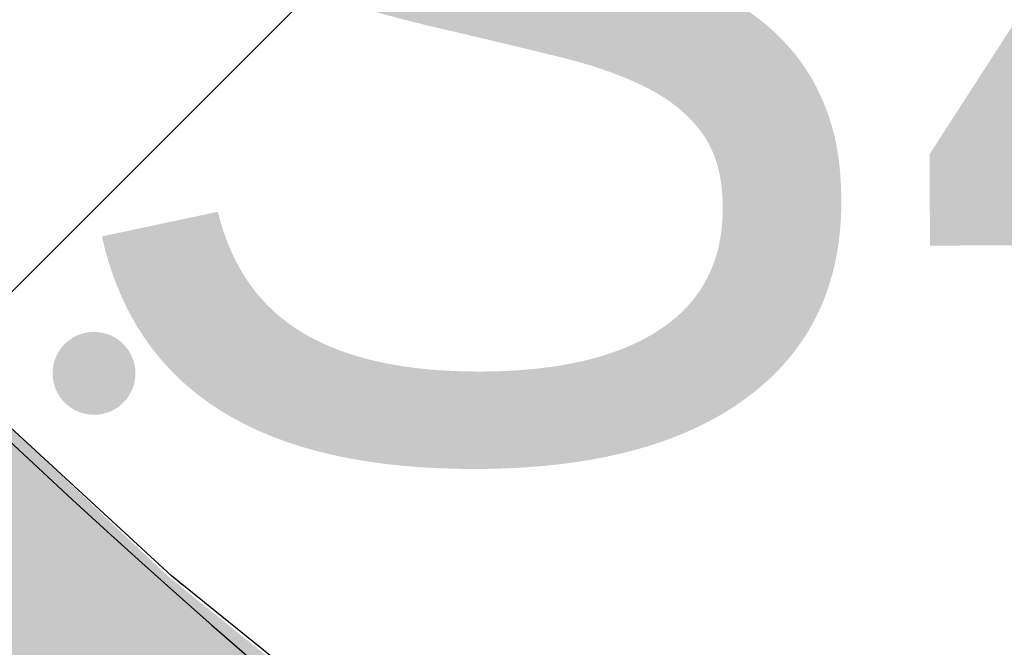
# Model space of a CAD drawing. Extents: x 7489187 to 7491099, y 5781939 to 5785132.
# Tile 25 of 217: x 7490381.229 to 7490382.299, y 5784334.023 to 5784334.704. Entities that reach past the tile are written whole.
import ezdxf

# ---------------------------------------------------------------- set-up
doc = ezdxf.new("R2010")
doc.units = 0
doc.header["$MEASUREMENT"] = 0
doc.linetypes.add('1.5_0.5', pattern=[2, 1.5, -0.5])
doc.linetypes.add('DYN_DIM', pattern=[1.0221568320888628, 0.2920448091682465, -0.7301120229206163])
doc.layers.get('0').update_dxf_attribs({"linetype": 'CONTINUOUS', "lineweight": 5})
doc.layers.get('Defpoints').update_dxf_attribs({"linetype": 'CONTINUOUS'})
doc.layers.get('Defpoints').transparency = 0.8
for name, color, linetype, lineweight in [('___wymiary', 1, 'CONTINUOUS', 20), ('__PROJ_DR_krawężnik', 7, 'CONTINUOUS', 30), ('__PROJ_DR_szraf utwardzenia', 141, 'CONTINUOUS', 9), ('__PROJ_IS_sanitarka instalacja (myjnia)', 32, 'CONTINUOUS', 20), ('_ISTN__DR_szraf zieleń', 8, 'CONTINUOUS', 30), ('_ISTN_ROZBIÓRKA_DR_szraf zieleń', 40, 'CONTINUOUS', 30), ('_ROZBIÓRKA_DR_krawężnik', 7, 'NIEIST_1', 30), ('_ROZBIÓRKA_DR_szraf utwardzenia', 11, 'CONTINUOUS', 15), ('_ROZBIÓRKA_DR_szraf zieleń', 11, 'CONTINUOUS', 30)]:
    doc.layers.add(name, color=color, linetype=linetype, lineweight=lineweight)
for name, color, linetype, transparency in [('jezdnia (powierzchnia)', 7, 'CONTINUOUS', 0.8), ('krawężnik (linia)', 7, 'CONTINUOUS', 0.8), ('punkt wysokościowy sztuczny', 7, 'CONTINUOUS', 0.8)]:
    doc.layers.add(name, color=color, linetype=linetype, transparency=transparency)
doc.styles.add('Arial', font='arial.ttf')
doc.styles.add('GENERATED_STYLE_1', font='arial.ttf', dxfattribs={"width": 0.999153})
doc.styles.get("Standard").update_dxf_attribs({"font": 'txt', "width": 0.75})
doc.linetypes.add('NIEIST_1', pattern='A,20,-0.01,["X",Standard,S=5,R=0,X=-2.54,Y=-2.54],-0.01', length=20.02)
doc.dimstyles.new('PZT-AS', dxfattribs={"dimtxt": 1, "dimasz": 0.5, "dimexe": 1, "dimexo": 1, "dimgap": 0.1, "dimtad": 0, "dimdec": 1, "dimrnd": 0.0005, "dimzin": 0, "dimdsep": 46, "dimtxsty": 'Arial', "dimblk": 'ARCHTICK', "dimcen": 0.5, "dimclrd": 256, "dimclre": 256, "dimclrt": 256, "dimazin": 0, "dimtfac": 1, "dimtdec": 1, "dimtofl": 0, "dimtmove": 0, "dimatfit": 3, "dimldrblk": 'ARCHTICK', "dimfxl": 0, "dimtolj": 1, "dimtzin": 0, "dimarcsym": 0})
pattern_1 = [(273.8880229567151, (-7489999.249338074, -5784190.541704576), (0.8197702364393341, -0.5070811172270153), [0, -0.76, 0, -0.85, 0, -0.8125]), (243.8880229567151, (-7489999.249338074, -5784190.541704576), (0.6853056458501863, -1.5180614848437), [0, -0.41, 0, -0.685, 0, -0.2625]), (203.8880229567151, (-7489998.908895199, -5784190.029529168), (-0.8595845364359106, -1.298303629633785), [0, -0.25, 0, -0.9, 0, -1.175]), (193.8880229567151, (-7489998.908895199, -5784190.029529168), (-0.466577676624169, -1.494684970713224), [0, -0.125, 0, -0.59, 0, -0.675])]

# ---------------------------------------------------------------- blocks, each defined once
blk = doc.blocks.new('PW02')
at = {"linetype": 'Continuous', "lineweight": 13}
h = blk.add_hatch(color=0, dxfattribs=at)
edge = h.paths.add_edge_path()
edge.add_arc((0, 0), 0.045, 0, 360)
blk = doc.blocks.new('EAWEQWEQE')
at = {"layer": '__PROJ_DR_szraf utwardzenia', "ltscale": 2}
h = blk.add_hatch(dxfattribs=at)
h.set_pattern_fill('AR-HBONE', color=256, scale=0.5, angle=45)
h.set_pattern_definition([(90, (-7489965.006917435, -5784369.251104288), (-2, 2), [6, -2]), (180, (-7489965.006917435, -5784367.251104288), (-2, 2), [6, -2])])
edge = h.paths.add_edge_path()
edge.add_line((86.03000000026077, 0.3200000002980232), (85.95000000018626, 1.150000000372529))
edge.add_line((85.95000000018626, 1.150000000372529), (85.99000000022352, 2.150000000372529))
edge.add_line((85.99000000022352, 2.150000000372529), (86.19000000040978, 3.129999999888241))
edge.add_line((86.19000000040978, 3.129999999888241), (86.54000000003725, 4.060000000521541))
edge.add_line((86.54000000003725, 4.060000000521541), (86.9141155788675, 4.745878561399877))
edge.add_line((86.9141155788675, 4.745878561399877), (83.19093015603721, 11.76064102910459))
edge.add_line((83.19093015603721, 11.76064102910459), (82.66000000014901, 11.41999999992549))
edge.add_line((82.66000000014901, 11.41999999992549), (72.50999999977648, 7.799999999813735))
edge.add_arc((72.24903874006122, 9.042990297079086), 1.270088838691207, 219.2149584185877, 281.85683428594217, ccw=False)
edge.add_line((71.26500000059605, 8.240000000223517), (71.04000000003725, 8.650000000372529))
edge.add_arc((69.92013106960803, 8.368443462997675), 1.154720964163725, 14.1127482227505, 101.495783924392)
edge.add_line((69.69000000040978, 9.5), (67.90297361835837, 8.8457025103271))
edge.add_line((67.90297361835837, 8.8457025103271), (69.27792074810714, 5.089185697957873))
edge.add_line((69.27792074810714, 5.089185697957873), (64.58257362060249, 3.37054805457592))
edge.add_line((64.58257362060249, 3.37054805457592), (63.20766350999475, 7.126825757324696))
edge.add_line((63.20766350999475, 7.126825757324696), (59.89222941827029, 5.914727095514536))
edge.add_arc((59.5485867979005, 6.853827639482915), 1.000000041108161, 245.5390053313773, 290.0989574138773, ccw=False)
edge.add_line((59.13451310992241, 5.943584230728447), (51.80837199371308, 9.276277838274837))
edge.add_line((51.80837199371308, 9.276277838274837), (51.35325031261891, 9.483314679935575))
edge.add_arc((51.56028715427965, 9.938436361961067), 0.4999999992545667, 155.5390046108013, 245.53900451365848, ccw=False)
edge.add_line((51.10516547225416, 10.14547320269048), (52.96849702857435, 14.24156833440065))
edge.add_line((52.96849702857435, 14.24156833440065), (49.69162090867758, 15.73223358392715))
edge.add_line((49.69162090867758, 15.73223358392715), (48.3458814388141, 12.77394263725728))
edge.add_arc((47.66319891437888, 13.08449789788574), 0.749999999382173, 155.5390047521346, 335.5390046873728, ccw=False)
edge.add_line((46.98051638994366, 13.39505315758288), (48.32625585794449, 16.35334410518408))
edge.add_line((48.32625585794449, 16.35334410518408), (45.04603271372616, 17.84553193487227))
edge.add_line((45.04603271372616, 17.84553193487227), (43.18270114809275, 13.74943678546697))
edge.add_arc((42.72757946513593, 13.95647362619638), 0.4999999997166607, 245.5390047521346, 335.5390046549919, ccw=False)
edge.add_line((42.52054262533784, 13.50135194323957), (42.06542093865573, 13.70838878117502))
edge.add_line((42.06542093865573, 13.70838878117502), (27.98965454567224, 6.455637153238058))
edge.add_arc((30.7378729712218, 1.122036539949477), 6.00000000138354, 117.2604726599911, 207.2604725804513)
edge.add_line((25.40427235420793, -1.626181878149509), (44.87081948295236, -39.4058528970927))
edge.add_arc((51.98228697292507, -35.74156167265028), 8.00000000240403, 207.2604725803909, 297.2604725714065)
edge.add_line((55.64657819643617, -42.85302916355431), (65.85764832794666, -37.5916207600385))
edge.add_arc((66.3156847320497, -38.48055419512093), 0.9999999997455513, 27.260472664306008, 117.26047266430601, ccw=False)
edge.add_line((67.20461816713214, -38.02251779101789), (69.0367637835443, -41.57825153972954))
edge.add_line((69.0367637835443, -41.57825153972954), (72.23692415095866, -39.92932048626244))
edge.add_line((72.23692415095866, -39.92932048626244), (70.40477853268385, -36.37358674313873))
edge.add_arc((71.29371196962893, -35.91555033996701), 1.000000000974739, 117.260472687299, 207.2604725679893, ccw=False)
edge.add_line((70.83567556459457, -35.02661690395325), (72.45092313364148, -34.19433615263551))
edge.add_line((72.45092313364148, -34.19433615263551), (100.212429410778, -20.30914882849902))
edge.add_line((100.212429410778, -20.30914882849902), (96.95837672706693, -14.17826786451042))
edge.add_line((96.95837672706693, -14.17826786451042), (96.28000000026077, -14.25999999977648))
edge.add_line((96.28000000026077, -14.25999999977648), (95.54999999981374, -14.21999999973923))
edge.add_line((95.54999999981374, -14.21999999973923), (94.81000000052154, -14.0699999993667))
edge.add_line((94.81000000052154, -14.0699999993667), (94.15000000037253, -13.75))
edge.add_line((94.15000000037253, -13.75), (93.59999999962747, -13.29999999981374))
edge.add_line((93.59999999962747, -13.29999999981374), (93.11395277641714, -12.74355050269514))
edge.add_line((93.11395277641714, -12.74355050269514), (86.03000000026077, 0.3200000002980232))
edge = h.paths.add_edge_path(flags=16)
edge.add_line((68.19818073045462, -26.82298227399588), (66.86477710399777, -27.51002606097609))
edge.add_arc((65.975839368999, -27.96806108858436), 1.000003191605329, -62.73945156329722, 27.260289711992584, ccw=False)
edge.add_line((66.43387841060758, -28.85699675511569), (49.9887127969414, -37.33061716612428))
edge.add_arc((49.53067639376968, -36.44168373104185), 0.9999999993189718, 207.2604725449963, 297.2604726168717, ccw=False)
edge.add_line((48.64174295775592, -36.89972013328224), (42.60770879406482, -25.18917772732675))
edge.add_arc((45.27450910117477, -23.81506851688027), 3.000000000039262, 117.2604726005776, 207.260472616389, ccw=False)
edge.add_line((43.90039989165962, -21.14826820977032), (50.04820530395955, -17.79698389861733))
edge.add_line((50.04820530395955, -17.79698389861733), (48.5198065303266, -14.83074636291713))
edge.add_line((48.5198065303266, -14.83074636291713), (41.40833904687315, -18.49503758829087))
edge.add_arc((40.49226624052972, -16.71717071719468), 1.999999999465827, 207.2604725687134, 297.2604726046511, ccw=False)
edge.add_line((38.7143993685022, -17.63324352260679), (38.30819894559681, -16.84491068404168))
edge.add_arc((41.86393269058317, -15.01276507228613), 4.000000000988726, 119.5465124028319, 207.2604725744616, ccw=False)
edge.add_line((39.89141289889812, -11.53294242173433), (42.19067206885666, -10.22961904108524))
edge.add_line((42.19067206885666, -10.22961904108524), (40.65472773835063, -7.322749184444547))
edge.add_line((40.65472773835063, -7.322749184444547), (37.60222481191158, -8.914460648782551))
edge.add_arc((37.13986403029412, -8.02776875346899), 1.000000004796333, 207.2604728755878, 297.53954950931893, ccw=False)
edge.add_line((36.25093059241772, -8.485805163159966), (35.9459182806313, -7.893852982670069))
edge.add_arc((36.83485165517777, -7.435816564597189), 0.9999999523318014, 117.26046988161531, 207.2604749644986, ccw=False)
edge.add_line((36.37681531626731, -6.54688315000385), (39.48808232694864, -4.943755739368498))
edge.add_line((39.48808232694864, -4.943755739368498), (34.72450372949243, 4.301151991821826))
edge.add_line((34.72450372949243, 4.301151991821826), (40.50257106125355, 7.2783886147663))
edge.add_line((40.50257106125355, 7.2783886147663), (45.26614965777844, -1.966519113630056))
edge.add_line((45.26614965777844, -1.966519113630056), (50.99005168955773, 0.9828080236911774))
edge.add_arc((51.44994639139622, 0.07042821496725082), 1.021733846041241, 28.27730476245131, 116.75087229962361, ccw=False)
edge.add_line((52.34975170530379, 0.554463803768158), (52.60836826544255, 0.02900062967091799))
edge.add_arc((51.72075485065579, -0.4315885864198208), 1.000000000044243, -63.43494879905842, 27.425135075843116, ccw=False)
edge.add_line((52.16796844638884, -1.326015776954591), (50.52000000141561, -2.149999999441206))
edge.add_line((50.52000000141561, -2.149999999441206), (52.01594937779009, -4.91204191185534))
edge.add_line((52.01594937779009, -4.91204191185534), (55.01452668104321, -3.400453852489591))
edge.add_arc((55.46466561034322, -4.293412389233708), 1.000000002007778, 34.136835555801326, 116.75259780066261, ccw=False)
edge.add_line((56.29236533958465, -3.732241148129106), (56.74736846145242, -4.599583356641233))
edge.add_arc((55.85843502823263, -5.057619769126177), 1.000000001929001, -62.73952733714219, 27.26047314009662, ccw=False)
edge.add_line((56.316471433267, -5.946553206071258), (52.76073767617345, -7.778698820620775))
edge.add_line((52.76073767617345, -7.778698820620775), (56.19601071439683, -14.44569958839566))
edge.add_line((56.19601071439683, -14.44569958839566), (59.75174444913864, -12.61355397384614))
edge.add_arc((60.209780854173, -13.50248740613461), 0.9999999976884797, 27.260472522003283, 117.26047278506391, ccw=False)
edge.add_line((61.09871428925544, -13.04445100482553), (68.19818073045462, -26.82298227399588))
h.paths.add_polyline_path([(63.77906223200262, -11.76213125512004), (84.22453126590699, -1.227293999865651), (90.17900449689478, -12.78342867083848), (69.7335354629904, -23.31826592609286)], flags=16)
at = {"layer": '_ISTN__DR_szraf zieleń'}
h = blk.add_hatch(dxfattribs=at)
h.set_pattern_fill('AR-SAND', color=256, scale=0.5, angle=236.3880229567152)
h.set_pattern_definition(pattern_1)
edge = h.paths.add_edge_path(flags=17)
edge.add_line((46.94635382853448, -13.79315116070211), (43.59032535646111, -15.57982763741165))
edge.add_line((43.59032535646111, -15.57982763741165), (42.95999999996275, -14.38999999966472))
edge.add_line((42.95999999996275, -14.38999999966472), (38.25999999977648, -16.75))
edge.add_line((38.25999999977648, -16.75), (38.90756137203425, -17.93729795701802))
edge.add_arc((40.49226624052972, -16.71717071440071), 2.000000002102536, 217.5941032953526, 297.2604725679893)
edge.add_line((41.40833904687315, -18.49503758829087), (47.71854556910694, -15.24360819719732))
edge.add_line((47.71854556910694, -15.24360819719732), (46.94635382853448, -13.79315116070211))
h.paths.add_polyline_path([(89.03984216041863, 0.7408491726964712), (87.45000000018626, -0.1799999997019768), (86.28000000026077, 1.870000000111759), (87.94964933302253, 2.794854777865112), (86.9141155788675, 4.745878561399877), (86.54000000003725, 4.060000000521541), (86.19000000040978, 3.129999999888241), (85.99000000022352, 2.150000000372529), (85.95000000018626, 1.150000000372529), (86.03000000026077, 0.3200000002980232), (92.75999999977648, -12.09999999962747), (93.08999999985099, -12.70000000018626), (93.59999999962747, -13.29999999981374), (94.15000000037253, -13.75), (94.81000000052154, -14.0699999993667), (95.54999999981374, -14.21999999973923), (96.28000000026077, -14.25999999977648), (96.95837672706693, -14.17826786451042)], flags=17)
edge = h.paths.add_edge_path()
edge.add_line((100.9142929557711, -21.63151274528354), (100.7000000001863, -22.08999999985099))
edge.add_line((100.7000000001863, -22.08999999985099), (100, -23.55999999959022))
edge.add_line((100, -23.55999999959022), (99.69000000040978, -24.33000000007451))
edge.add_line((99.69000000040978, -24.33000000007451), (99.28000000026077, -25.29000000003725))
edge.add_line((99.28000000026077, -25.29000000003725), (98.9199999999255, -25.89999999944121))
edge.add_line((98.9199999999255, -25.89999999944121), (98.75999999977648, -26.18999999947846))
edge.add_line((98.75999999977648, -26.18999999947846), (97.87000000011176, -27.04999999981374))
edge.add_line((97.87000000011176, -27.04999999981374), (94.28000000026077, -28.87999999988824))
edge.add_line((94.28000000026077, -28.87999999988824), (97.63736342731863, -35.58656293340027))
edge.add_line((97.63736342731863, -35.58656293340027), (93.16631717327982, -37.82480898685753))
edge.add_line((93.16631717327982, -37.82480898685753), (91.88351546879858, -35.26232675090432))
edge.add_line((91.88351546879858, -35.26232675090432), (88.81000000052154, -36.78000000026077))
edge.add_line((88.81000000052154, -36.78000000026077), (89.24121690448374, -37.63662617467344))
edge.add_line((89.24121690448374, -37.63662617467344), (78.86000000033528, -42.87000000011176))
edge.add_line((78.86000000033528, -42.87000000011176), (75.25, -35.67999999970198))
edge.add_line((75.25, -35.67999999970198), (71.29999999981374, -37.66000000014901))
edge.add_line((71.29999999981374, -37.66000000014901), (80.79999999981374, -55.76999999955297))
edge.add_line((80.79999999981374, -55.76999999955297), (77.29999999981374, -57.46999999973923))
edge.add_line((77.29999999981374, -57.46999999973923), (69.25, -42))
edge.add_line((69.25, -42), (63.44000000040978, -44.75999999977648))
edge.add_line((63.44000000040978, -44.75999999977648), (62.3219036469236, -42.59157070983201))
edge.add_line((62.3219036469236, -42.59157070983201), (59.71101718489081, -43.96194514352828))
edge.add_line((59.71101718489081, -43.96194514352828), (60.84999999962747, -46.13999999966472))
edge.add_line((60.84999999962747, -46.13999999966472), (58.66000000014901, -47.29000000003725))
edge.add_line((58.66000000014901, -47.29000000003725), (57.41999999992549, -45.16000000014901))
edge.add_line((57.41999999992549, -45.16000000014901), (56.21445642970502, -42.88642733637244))
edge.add_line((56.21445642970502, -42.88642733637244), (55.20999999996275, -43.20000000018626))
edge.add_line((55.20999999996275, -43.20000000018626), (54.23000000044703, -43.37999999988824))
edge.add_arc((51.92325254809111, -35.80484337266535), 7.91859089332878, 207.0490962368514, 286.93626954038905, ccw=False)
edge.add_line((44.87081948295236, -39.4058528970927), (25.40427235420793, -1.626181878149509))
edge.add_arc((30.7378729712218, 1.122036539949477), 6.000000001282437, 117.26047265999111, 207.2604725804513, ccw=False)
edge.add_line((27.98965454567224, 6.455637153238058), (42.06542094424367, 13.70838878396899))
edge.add_line((42.06542094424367, 13.70838878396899), (44.54986302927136, 19.16984898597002))
edge.add_line((44.54986302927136, 19.16984898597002), (54.29281407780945, 14.73773801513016))
edge.add_line((54.29281407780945, 14.73773801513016), (52.65850050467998, 11.14508493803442))
edge.add_line((52.65850050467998, 11.14508493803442), (55.58000000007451, 12.58999999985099))
edge.add_line((55.58000000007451, 12.58999999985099), (57.96999999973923, 8.140000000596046))
edge.add_line((57.96999999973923, 8.140000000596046), (58.33000000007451, 7.890000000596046))
edge.add_line((58.33000000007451, 7.890000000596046), (59.36000000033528, 8.25))
edge.add_line((59.36000000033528, 8.25), (58.67999999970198, 10.29999999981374))
edge.add_line((58.67999999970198, 10.29999999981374), (59.59999999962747, 10.62999999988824))
edge.add_line((59.59999999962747, 10.62999999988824), (60.3120239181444, 8.584184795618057))
edge.add_line((60.3120239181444, 8.584184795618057), (62.33999999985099, 9.290000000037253))
edge.add_line((62.33999999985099, 9.290000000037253), (61.70000000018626, 11.37000000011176))
edge.add_line((61.70000000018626, 11.37000000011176), (62.65000000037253, 11.70999999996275))
edge.add_line((62.65000000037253, 11.70999999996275), (62.79327710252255, 11.23468389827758))
edge.add_line((62.79327710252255, 11.23468389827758), (65.04409988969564, 12.05855243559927))
edge.add_line((65.04409988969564, 12.05855243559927), (64.88999999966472, 12.50999999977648))
edge.add_line((64.88999999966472, 12.50999999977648), (65.8300000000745, 12.83999999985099))
edge.add_line((65.8300000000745, 12.83999999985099), (65.97795227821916, 12.40037037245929))
edge.add_line((65.97795227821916, 12.40037037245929), (66.52810051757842, 12.60174110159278))
edge.add_line((66.52810051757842, 12.60174110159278), (67.12280952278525, 10.97698603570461))
edge.add_line((67.12280952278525, 10.97698603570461), (69.23000000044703, 11.70000000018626))
edge.add_line((69.23000000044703, 11.70000000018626), (68.54999999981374, 13.81000000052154))
edge.add_line((68.54999999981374, 13.81000000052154), (69.45999999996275, 14.12999999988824))
edge.add_line((69.45999999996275, 14.12999999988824), (70.1699999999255, 12.03000000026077))
edge.add_line((70.1699999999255, 12.03000000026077), (71, 12.32000000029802))
edge.add_line((71, 12.32000000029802), (72.50999999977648, 7.799999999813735))
edge.add_line((72.50999999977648, 7.799999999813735), (82.66000000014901, 11.41999999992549))
edge.add_line((82.66000000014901, 11.41999999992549), (83.19093015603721, 11.76064102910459))
edge.add_line((83.19093015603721, 11.76064102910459), (70.9199999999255, 34.87999999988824))
edge.add_line((70.9199999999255, 34.87999999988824), (51.91000000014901, 39.10000000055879))
edge.add_line((51.91000000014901, 39.10000000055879), (0, 0))
edge.add_line((0, 0), (71.12922030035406, -69.1156747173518))
edge.add_line((71.12922030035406, -69.1156747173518), (70.56000000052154, -66.8999999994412))
edge.add_line((70.56000000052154, -66.8999999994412), (72.98000000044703, -65.91000000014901))
edge.add_line((72.98000000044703, -65.91000000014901), (77.49000000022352, -63.12999999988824))
edge.add_line((77.49000000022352, -63.12999999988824), (87.37000000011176, -55.63999999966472))
edge.add_line((87.37000000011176, -55.63999999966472), (95.04999999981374, -49.75))
edge.add_line((95.04999999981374, -49.75), (105.9199999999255, -41.54999999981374))
edge.add_line((105.9199999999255, -41.54999999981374), (109.8061731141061, -38.38448637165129))
edge.add_line((109.8061731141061, -38.38448637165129), (100.9142929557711, -21.63151274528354))
h.paths.add_polyline_path([(112.2400000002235, -42.96999999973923), (111.5759357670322, -41.71885284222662), (111.1299999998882, -42.04000000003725), (97.87000000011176, -52.12999999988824), (92.5800000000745, -56.0699999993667), (92.92999999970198, -56.79999999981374), (86.37999999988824, -61.91999999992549), (77.59999999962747, -68.38999999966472), (74.25, -70.26999999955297), (72.90929836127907, -70.84536183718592), (73.8300000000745, -71.74000000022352)])
blk = doc.blocks.new('FDFSDFSSDFZ')
at = {"layer": '_ISTN_ROZBIÓRKA_DR_szraf zieleń'}
h = blk.add_hatch(dxfattribs=at)
h.set_pattern_fill('AR-SAND', color=256, scale=0.5, angle=236.3880229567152)
h.set_pattern_definition(pattern_1)
edge = h.paths.add_edge_path(flags=17)
edge.add_line((46.94635382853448, -13.79315116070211), (43.59032535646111, -15.57982763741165))
edge.add_line((43.59032535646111, -15.57982763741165), (42.95999999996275, -14.38999999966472))
edge.add_line((42.95999999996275, -14.38999999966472), (38.25999999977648, -16.75))
edge.add_line((38.25999999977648, -16.75), (39.37166953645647, -18.78823610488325))
edge.add_arc((40.06136920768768, -18.06414055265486), 1.000000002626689, 226.3936601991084, 297.2604725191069)
edge.add_line((40.51940561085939, -18.95307399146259), (47.71854556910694, -15.24360819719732))
edge.add_line((47.71854556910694, -15.24360819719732), (46.94635382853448, -13.79315116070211))
h.paths.add_polyline_path([(89.03984216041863, 0.7408491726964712), (87.45000000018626, -0.1799999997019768), (86.28000000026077, 1.870000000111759), (87.94964933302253, 2.794854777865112), (86.9141155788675, 4.745878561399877), (86.54000000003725, 4.060000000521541), (86.19000000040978, 3.129999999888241), (85.99000000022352, 2.150000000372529), (85.95000000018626, 1.150000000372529), (86.03000000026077, 0.3200000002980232), (92.75999999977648, -12.09999999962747), (93.08999999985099, -12.70000000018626), (93.59999999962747, -13.29999999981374), (94.15000000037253, -13.75), (94.81000000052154, -14.0699999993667), (95.54999999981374, -14.21999999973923), (96.28000000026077, -14.25999999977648), (96.95837672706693, -14.17826786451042)], flags=17)
edge = h.paths.add_edge_path()
edge.add_line((100.9142929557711, -21.63151274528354), (100.7000000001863, -22.08999999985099))
edge.add_line((100.7000000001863, -22.08999999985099), (100, -23.55999999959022))
edge.add_line((100, -23.55999999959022), (99.69000000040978, -24.33000000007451))
edge.add_line((99.69000000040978, -24.33000000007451), (99.28000000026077, -25.29000000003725))
edge.add_line((99.28000000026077, -25.29000000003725), (98.9199999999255, -25.89999999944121))
edge.add_line((98.9199999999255, -25.89999999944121), (98.75999999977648, -26.18999999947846))
edge.add_line((98.75999999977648, -26.18999999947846), (97.87000000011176, -27.04999999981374))
edge.add_line((97.87000000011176, -27.04999999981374), (94.28000000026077, -28.87999999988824))
edge.add_line((94.28000000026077, -28.87999999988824), (97.63736342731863, -35.58656293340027))
edge.add_line((97.63736342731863, -35.58656293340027), (93.16631717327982, -37.82480898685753))
edge.add_line((93.16631717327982, -37.82480898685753), (91.88351546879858, -35.26232675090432))
edge.add_line((91.88351546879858, -35.26232675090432), (88.81000000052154, -36.78000000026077))
edge.add_line((88.81000000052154, -36.78000000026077), (89.24121690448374, -37.63662617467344))
edge.add_line((89.24121690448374, -37.63662617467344), (78.86000000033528, -42.87000000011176))
edge.add_line((78.86000000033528, -42.87000000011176), (75.25, -35.67999999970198))
edge.add_line((75.25, -35.67999999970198), (71.29999999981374, -37.66000000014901))
edge.add_line((71.29999999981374, -37.66000000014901), (80.79999999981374, -55.76999999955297))
edge.add_line((80.79999999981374, -55.76999999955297), (77.29999999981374, -57.46999999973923))
edge.add_line((77.29999999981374, -57.46999999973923), (69.25, -42))
edge.add_line((69.25, -42), (63.44000000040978, -44.75999999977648))
edge.add_line((63.44000000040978, -44.75999999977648), (62.3219036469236, -42.59157070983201))
edge.add_line((62.3219036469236, -42.59157070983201), (59.71101718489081, -43.96194514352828))
edge.add_line((59.71101718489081, -43.96194514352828), (60.84999999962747, -46.13999999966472))
edge.add_line((60.84999999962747, -46.13999999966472), (58.66000000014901, -47.29000000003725))
edge.add_line((58.66000000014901, -47.29000000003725), (57.41999999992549, -45.16000000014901))
edge.add_line((57.41999999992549, -45.16000000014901), (56.2190921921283, -42.89517006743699))
edge.add_line((56.2190921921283, -42.89517006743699), (55.20999999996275, -43.20000000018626))
edge.add_line((55.20999999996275, -43.20000000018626), (54.23000000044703, -43.37999999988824))
edge.add_arc((51.92325254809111, -35.80484337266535), 7.91859089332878, 207.0490962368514, 286.93626954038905, ccw=False)
edge.add_line((44.87081948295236, -39.4058528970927), (33.73000000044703, -17.80999999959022))
edge.add_line((33.73000000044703, -17.80999999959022), (25.40427235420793, -1.626181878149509))
edge.add_arc((30.7378729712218, 1.122036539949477), 6.000000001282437, 117.26047265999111, 207.2604725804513, ccw=False)
edge.add_line((27.98965454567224, 6.455637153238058), (42.06542094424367, 13.70838878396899))
edge.add_line((42.06542094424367, 13.70838878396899), (44.54986302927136, 19.16984898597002))
edge.add_line((44.54986302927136, 19.16984898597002), (54.29281407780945, 14.73773801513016))
edge.add_line((54.29281407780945, 14.73773801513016), (52.65850050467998, 11.14508493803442))
edge.add_line((52.65850050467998, 11.14508493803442), (55.58000000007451, 12.58999999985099))
edge.add_line((55.58000000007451, 12.58999999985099), (57.96999999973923, 8.140000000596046))
edge.add_line((57.96999999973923, 8.140000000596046), (58.33000000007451, 7.890000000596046))
edge.add_line((58.33000000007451, 7.890000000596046), (59.36000000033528, 8.25))
edge.add_line((59.36000000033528, 8.25), (58.67999999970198, 10.29999999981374))
edge.add_line((58.67999999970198, 10.29999999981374), (59.59999999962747, 10.62999999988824))
edge.add_line((59.59999999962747, 10.62999999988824), (60.3120239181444, 8.584184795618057))
edge.add_line((60.3120239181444, 8.584184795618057), (62.33999999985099, 9.290000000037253))
edge.add_line((62.33999999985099, 9.290000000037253), (61.70000000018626, 11.37000000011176))
edge.add_line((61.70000000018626, 11.37000000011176), (62.65000000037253, 11.70999999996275))
edge.add_line((62.65000000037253, 11.70999999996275), (62.79327710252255, 11.23468389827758))
edge.add_line((62.79327710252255, 11.23468389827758), (65.04409988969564, 12.05855243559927))
edge.add_line((65.04409988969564, 12.05855243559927), (64.88999999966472, 12.50999999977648))
edge.add_line((64.88999999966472, 12.50999999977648), (65.8300000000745, 12.83999999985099))
edge.add_line((65.8300000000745, 12.83999999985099), (65.97795227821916, 12.40037037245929))
edge.add_line((65.97795227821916, 12.40037037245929), (66.52810051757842, 12.60174110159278))
edge.add_line((66.52810051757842, 12.60174110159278), (67.12280952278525, 10.97698603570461))
edge.add_line((67.12280952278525, 10.97698603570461), (69.23000000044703, 11.70000000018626))
edge.add_line((69.23000000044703, 11.70000000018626), (68.54999999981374, 13.81000000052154))
edge.add_line((68.54999999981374, 13.81000000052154), (69.45999999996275, 14.12999999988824))
edge.add_line((69.45999999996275, 14.12999999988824), (70.1699999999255, 12.03000000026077))
edge.add_line((70.1699999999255, 12.03000000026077), (71, 12.32000000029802))
edge.add_line((71, 12.32000000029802), (72.50999999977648, 7.799999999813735))
edge.add_line((72.50999999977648, 7.799999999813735), (82.66000000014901, 11.41999999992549))
edge.add_line((82.66000000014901, 11.41999999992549), (83.19093015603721, 11.76064102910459))
edge.add_line((83.19093015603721, 11.76064102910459), (70.9199999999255, 34.87999999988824))
edge.add_line((70.9199999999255, 34.87999999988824), (51.91000000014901, 39.10000000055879))
edge.add_line((51.91000000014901, 39.10000000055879), (0, 0))
edge.add_line((0, 0), (71.12922030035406, -69.1156747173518))
edge.add_line((71.12922030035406, -69.1156747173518), (70.56000000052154, -66.8999999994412))
edge.add_line((70.56000000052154, -66.8999999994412), (72.98000000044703, -65.91000000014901))
edge.add_line((72.98000000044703, -65.91000000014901), (77.49000000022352, -63.12999999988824))
edge.add_line((77.49000000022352, -63.12999999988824), (87.37000000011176, -55.63999999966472))
edge.add_line((87.37000000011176, -55.63999999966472), (95.04999999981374, -49.75))
edge.add_line((95.04999999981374, -49.75), (105.9199999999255, -41.54999999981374))
edge.add_line((105.9199999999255, -41.54999999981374), (109.8061731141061, -38.38448637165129))
edge.add_line((109.8061731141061, -38.38448637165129), (100.9142929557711, -21.63151274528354))
h.paths.add_polyline_path([(112.2400000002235, -42.96999999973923), (111.5759357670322, -41.71885284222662), (111.1299999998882, -42.04000000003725), (97.87000000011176, -52.12999999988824), (92.5800000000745, -56.0699999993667), (92.92999999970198, -56.79999999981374), (86.37999999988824, -61.91999999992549), (77.59999999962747, -68.38999999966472), (74.25, -70.26999999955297), (72.90929836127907, -70.84536183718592), (73.8300000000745, -71.74000000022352)])
at = {"layer": '_ROZBIÓRKA_DR_szraf utwardzenia', "ltscale": 2}
h = blk.add_hatch(dxfattribs=at)
h.set_pattern_fill('AR-HBONE', color=256, scale=0.3)
h.set_pattern_definition([(45, (-7490034.42, -5784375.3), (0, 1.697056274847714), [3.6, -1.2]), (135, (-7490033.571471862, -5784374.451471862), (1.332267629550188e-16, 1.697056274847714), [3.6, -1.2])])
h.paths.add_polyline_path([(38.25, -13.3199999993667), (38.83000000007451, -12.43999999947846), (39.54999999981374, -11.75), (40.32000000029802, -11.29000000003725), (42.19067206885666, -10.22961904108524), (40.65472773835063, -7.322749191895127), (36.23000000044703, -9.629999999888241), (35.19000000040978, -10.3199999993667), (34.46999999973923, -11.01999999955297), (34.08000000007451, -11.51999999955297), (33.57000000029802, -12.37999999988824), (33.40000000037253, -12.79999999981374), (33.13999999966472, -13.76999999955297), (33.03000000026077, -14.75999999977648), (33.03000000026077, -14.91999999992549), (33.11000000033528, -15.91999999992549), (33.33999999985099, -16.88999999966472), (33.73000000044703, -17.80999999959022), (44.74000000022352, -38.16999999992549), (45.5, -39.50999999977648), (46.09999999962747, -40.29999999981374), (46.79000000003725, -41.03000000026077), (46.96999999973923, -41.20000000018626), (47.75, -41.83000000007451), (48.59999999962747, -42.35999999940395), (49.49000000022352, -42.80999999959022), (49.99000000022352, -42.99000000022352), (50.95999999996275, -43.25), (51.94000000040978, -43.41000000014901), (52.94000000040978, -43.46999999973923), (53.24000000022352, -43.46999999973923), (54.23000000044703, -43.37999999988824), (54.53093875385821, -43.32472553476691), (55.32023093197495, -43.0119182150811), (56.07868828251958, -42.63037790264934), (65.84885452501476, -37.59615190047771, -0.4479799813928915), (67.25999990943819, -38.12999982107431), (68.17999999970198, -39.95000000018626), (69.25, -42), (77.29999999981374, -57.46999999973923), (80.79999999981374, -55.76999999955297), (71.29999999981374, -37.66000000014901), (71.11532196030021, -37.75257278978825), (70.40477853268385, -36.37358674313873, -0.4142135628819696), (70.83567556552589, -35.02661690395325), (72.1699999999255, -34.33999999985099), (72.43999998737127, -34.20000000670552), (67.55191766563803, -25.4160916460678), (92.92499999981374, -12.39999999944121), (92.75999999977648, -12.09999999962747), (86.03000000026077, 0.3200000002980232), (60.95999999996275, -12.74000000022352), (66.29999999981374, -23.12999999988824), (66.42999999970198, -23.39999999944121), (66.52000000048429, -23.67999999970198), (66.5800000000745, -23.95999999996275), (66.62000000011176, -24.25999999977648), (66.62000000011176, -24.55999999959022), (66.5850485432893, -24.89786407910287), (66.46999999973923, -25.21999999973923), (66.33999999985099, -25.49000000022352), (66.19000000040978, -25.75), (66, -25.97999999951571), (65.86000000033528, -26.13999999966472), (65.63999999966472, -26.33999999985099), (65.40000000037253, -26.51999999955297), (65.13999999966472, -26.66999999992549), (64.87000000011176, -26.79000000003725), (64.67999999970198, -26.85999999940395), (57.91999999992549, -30.38999999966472), (59.59999999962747, -33.58999999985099), (62.66000000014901, -31.93999999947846), (63.02000000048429, -31.75999999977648), (63.41000000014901, -31.71999999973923), (63.79000000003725, -31.84999999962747), (64.11347826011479, -32.1303478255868), (64.28000000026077, -32.53000000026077), (64.28000000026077, -32.92999999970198), (64.12000000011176, -33.29999999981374), (63.80747909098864, -33.59096774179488), (59.61000000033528, -35.75999999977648), (57.46999999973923, -36.92999999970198), (55.08000000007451, -38.25), (54.12999999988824, -38.54999999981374), (53.13999999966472, -38.66000000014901), (52.81000000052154, -38.64999999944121), (51.82000000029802, -38.49000000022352), (50.88999999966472, -38.14999999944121), (50.37999999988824, -37.85999999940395), (48.83000000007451, -36.12999999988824), (38.25999999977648, -16.75), (37.90000000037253, -15.68999999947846), (37.84999999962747, -14.68999999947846), (37.91000000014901, -14.25999999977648)])
h.paths.add_polyline_path([(67.88999999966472, -12.33999999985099), (67.95000000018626, -12.04999999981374), (68.12999999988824, -11.80999999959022), (68.38999999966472, -11.66000000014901), (68.69000000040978, -11.63999999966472), (68.96999999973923, -11.75999999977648), (69.16000000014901, -11.95999999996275), (72.74000000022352, -18.93999999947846), (72.91000000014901, -19.18999999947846), (72.96999999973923, -19.47999999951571), (72.9199999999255, -19.76999999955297), (72.75, -20.01999999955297), (72.53000000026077, -20.17999999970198), (72.24000000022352, -20.24000000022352), (71.94000000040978, -20.18999999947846), (71.69000000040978, -20.03000000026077), (71.48000000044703, -19.66999999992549), (67.96999999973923, -12.62999999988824)], flags=16)
h.paths.add_polyline_path([(74.59999999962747, -8.979999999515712), (74.58999999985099, -8.679999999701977), (74.70999999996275, -8.410000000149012), (74.92999999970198, -8.21999999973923), (75.21999999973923, -8.149999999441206), (75.50999999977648, -8.209999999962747), (75.75, -8.399999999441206), (75.8300000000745, -8.540000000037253), (79.37000000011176, -15.35999999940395), (79.54999999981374, -15.59999999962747), (79.62999999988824, -15.87999999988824), (79.59999999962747, -16.17999999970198), (79.45999999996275, -16.43999999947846), (79.19933333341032, -16.65533333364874), (78.88999999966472, -16.72999999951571), (78.58999999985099, -16.68999999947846), (78.3300000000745, -16.54999999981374), (78.15000000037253, -16.3199999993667), (78.06000000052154, -16.08000000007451), (74.74000000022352, -9.240000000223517)], flags=16)
h.paths.add_polyline_path([(81.11000000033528, -5.519999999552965), (81.15000000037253, -5.21999999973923), (81.32000000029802, -4.96999999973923), (81.5, -4.849999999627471), (81.79000000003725, -4.78000000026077), (82.0800000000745, -4.839999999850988), (82.32000000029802, -5.019999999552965), (82.38999999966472, -5.120000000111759), (86.09999999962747, -12.25999999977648), (86.13999999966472, -12.55999999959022), (86.06000000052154, -12.83999999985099), (85.87000000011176, -13.0699999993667), (85.77000000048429, -13.13999999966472), (85.49000000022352, -13.22999999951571), (85.19000000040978, -13.18999999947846), (84.92999999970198, -13.04000000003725), (84.77000000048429, -12.83000000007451), (81.20000000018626, -5.799999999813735)], flags=16)
h.paths.add_polyline_path([(58.33000000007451, -9.870000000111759), (58.62999999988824, -9.849999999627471), (58.92999999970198, -9.889999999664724), (59.23230088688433, -9.997964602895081), (59.5, -10.17999999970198), (59.75969072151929, -10.43969072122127), (56.81000000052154, -4.729999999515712), (56.92999999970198, -5.120000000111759), (56.96999999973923, -5.509999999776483), (56.92999999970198, -5.910000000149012), (56.81000000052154, -6.290000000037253), (56.74000000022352, -6.439999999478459), (55.54000000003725, -7.370000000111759), (50.33999999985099, -10.10999999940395), (50.53000000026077, -10.54000000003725), (47.37000000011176, -12.22999999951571), (48.79999999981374, -14.89999999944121)], flags=17)
h.paths.add_polyline_path([(53.41533603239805, 0.9327368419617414), (53.5, 0.5200000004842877), (53.46999999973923, 0.009999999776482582), (53.33999999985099, -0.3599999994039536), (53.12000000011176, -0.7000000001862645), (52.70000000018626, -1.059999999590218), (50.52000000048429, -2.149999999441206), (52.02000000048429, -4.910000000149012), (54.45999999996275, -3.679999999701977), (54.83999999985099, -3.580000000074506), (55.24000000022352, -3.559999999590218), (55.68645669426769, -3.638129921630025), (56.04999999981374, -3.830000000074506), (56.36000000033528, -4.069999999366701), (56.58388452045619, -4.336939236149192)])
h.paths.add_polyline_path([(72.50999999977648, 7.799999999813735), (72.36000000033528, 7.78000000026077), (72.06000000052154, 7.78000000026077), (71.77000000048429, 7.860000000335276), (71.58999999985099, 7.940000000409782), (71.36000000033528, 8.120000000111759), (71.1699999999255, 8.360000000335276), (70.91000000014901, 8.940000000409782), (70.87999999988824, 8.990000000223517), (70.70000000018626, 9.230000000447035), (70.45999999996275, 9.400000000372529), (70.28000000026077, 9.480000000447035), (69.99000000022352, 9.53000000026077), (69.69000000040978, 9.5), (60.24000000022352, 6.040000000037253), (59.77000000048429, 5.870000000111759), (59.28000000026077, 5.820000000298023), (58.72203747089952, 5.920433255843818), (58.23000000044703, 6.200000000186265), (57.87999999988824, 6.540000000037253), (57.62000000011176, 6.96999999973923), (57.61000000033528, 7), (55.21999999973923, 11.49000000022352), (53.04999999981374, 10.41999999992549), (55.73000000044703, 5.169999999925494), (55.70000000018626, 4.78000000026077), (55.48000000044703, 4.450000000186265), (55.29000000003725, 4.320000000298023), (54.90000000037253, 4.25), (54.53000000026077, 4.370000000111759), (54.34999999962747, 4.520000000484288), (51.61000000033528, 9.6800000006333), (49.25, 8.5), (53.25, 1.270000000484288), (53.38704244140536, 0.979792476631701)])
at = {"layer": '_ROZBIÓRKA_DR_szraf zieleń'}
h = blk.add_hatch(dxfattribs=at)
h.set_pattern_fill('AR-SAND', color=256, scale=0.3, angle=236.3880229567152)
h.set_pattern_definition([(273.8880229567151, (-7488975.161006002, -5782438.709662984), (0.4918621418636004, -0.3042486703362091), [0, -0.456, 0, -0.51, 0, -0.4875]), (243.8880229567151, (-7488975.161006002, -5782438.709662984), (0.4111833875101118, -0.9108368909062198), [0, -0.246, 0, -0.411, 0, -0.1575]), (203.8880229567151, (-7488974.956740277, -5782438.402357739), (-0.5157507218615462, -0.7789821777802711), [0, -0.15, 0, -0.54, 0, -0.705]), (193.8880229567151, (-7488974.956740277, -5782438.402357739), (-0.2799466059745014, -0.8968109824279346), [0, -0.075, 0, -0.354, 0, -0.405])])
edge = h.paths.add_edge_path()
edge.add_line((54.53093875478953, -43.32472553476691), (54.23000000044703, -43.37999999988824))
edge.add_line((54.23000000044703, -43.37999999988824), (53.24000000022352, -43.46999999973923))
edge.add_line((53.24000000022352, -43.46999999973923), (52.94000000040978, -43.46999999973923))
edge.add_line((52.94000000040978, -43.46999999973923), (51.94000000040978, -43.41000000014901))
edge.add_line((51.94000000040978, -43.41000000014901), (50.95999999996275, -43.25))
edge.add_line((50.95999999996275, -43.25), (49.99000000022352, -42.99000000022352))
edge.add_line((49.99000000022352, -42.99000000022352), (49.49000000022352, -42.80999999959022))
edge.add_line((49.49000000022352, -42.80999999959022), (48.59999999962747, -42.35999999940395))
edge.add_line((48.59999999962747, -42.35999999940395), (47.75, -41.83000000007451))
edge.add_line((47.75, -41.83000000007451), (46.96999999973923, -41.20000000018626))
edge.add_line((46.96999999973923, -41.20000000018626), (46.79000000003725, -41.03000000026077))
edge.add_line((46.79000000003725, -41.03000000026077), (46.09999999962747, -40.29999999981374))
edge.add_line((46.09999999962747, -40.29999999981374), (45.5, -39.50999999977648))
edge.add_line((45.5, -39.50999999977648), (44.74000000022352, -38.16999999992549))
edge.add_line((44.74000000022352, -38.16999999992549), (34.01054008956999, -18.3287825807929))
edge.add_line((34.01054008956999, -18.3287825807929), (44.87081948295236, -39.4058528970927))
edge.add_arc((51.98228698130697, -35.7415616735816), 8.000000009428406, 207.2604725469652, 288.5771599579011)
at = {"layer": '_ROZBIÓRKA_DR_szraf utwardzenia', "linetype": 'Continuous'}
blk.add_lwpolyline([(34.01054008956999, -18.3287825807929), (44.87081948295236, -39.4058528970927, 0.3704901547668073), (54.53093875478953, -43.32472554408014)], format="xyb", dxfattribs=at)
blk = doc.blocks.new('_ArchTick')
at = {"color": 0, "linetype": 'ByBlock', "const_width": 0.15}
blk.add_lwpolyline([(-0.5, -0.5), (0.5, 0.5)], dxfattribs=at)
blk = doc.blocks.new('*D142')
at = {"layer": '___wymiary', "lineweight": -2}
for p, q in [((7490384.079945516, 5784339.262407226), (7490383.344229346, 5784339.939697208)), ((7490378.214036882, 5784332.890477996), (7490377.478320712, 5784333.567767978))]:
    blk.add_line(p, q, dxfattribs=at)
at = {"layer": '___wymiary', "linetype": 'DYN_DIM', "lineweight": -2}
for p, q in [((7490384.079945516, 5784339.262407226), (7490378.214036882, 5784332.890477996)), ((7490378.214036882, 5784332.890477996), (7490377.875391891, 5784332.522619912))]:
    blk.add_line(p, q, dxfattribs=at)
at = {"layer": 'Defpoints', "color": 0}
for p in [(7490384.079945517, 5784339.262407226), (7490378.214036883, 5784332.890477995), (7490378.214036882, 5784332.890477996)]:
    blk.add_point(p, dxfattribs=at)
at = {"layer": '___wymiary', "lineweight": -2, "xscale": 0.5, "yscale": 0.5, "zscale": 0.5}
for p, rotation in [((7490384.079945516, 5784339.262407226), 47.36776614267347), ((7490378.214036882, 5784332.890477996), 227.3677661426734)]:
    blk.add_blockref('_ArchTick', p, dxfattribs=dict(at, rotation=rotation))
at = {"layer": '___wymiary', "insert": (7490376.882164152, 5784331.443711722), "char_height": 1.5, "attachment_point": 5, "rotation": 47.367766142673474, "style": 'Arial'}
blk.add_mtext('\\A1;8.7', dxfattribs=at)
blk = doc.blocks.new('*D149')
at = {"layer": '___wymiary', "lineweight": -2}
for p, q in [((7490378.887446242, 5784372.735233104), (7490378.087071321, 5784372.135733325)), ((7490422.632325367, 5784314.332702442), (7490421.831950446, 5784313.733202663))]:
    blk.add_line(p, q, dxfattribs=at)
at = {"layer": '___wymiary', "linetype": 'DYN_DIM', "lineweight": -2}
for p, q in [((7490378.887446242, 5784372.735233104), (7490422.632325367, 5784314.332702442)), ((7490422.632325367, 5784314.332702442), (7490422.932075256, 5784313.93251498))]:
    blk.add_line(p, q, dxfattribs=at)
at = {"layer": 'Defpoints', "color": 0}
for p in [(7490379.686149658, 5784373.333480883), (7490423.431028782, 5784314.930950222), (7490422.632325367, 5784314.332702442)]:
    blk.add_point(p, dxfattribs=at)
at = {"layer": '___wymiary', "lineweight": -2, "xscale": 0.5, "yscale": 0.5, "zscale": 0.5}
for p, rotation in [((7490378.887446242, 5784372.735233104), 126.8340803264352), ((7490422.632325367, 5784314.332702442), 306.8340803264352)]:
    blk.add_blockref('_ArchTick', p, dxfattribs=dict(at, rotation=rotation))
at = {"layer": '___wymiary', "insert": (7490424.154731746, 5784312.300181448), "char_height": 1.5, "attachment_point": 5, "rotation": 306.83408032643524, "style": 'Arial'}
blk.add_mtext('\\A1;73.0', dxfattribs=at)
blk = doc.blocks.new('*D159')
at = {"layer": '___wymiary', "lineweight": -2}
for p, q in [((7490404.153535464, 5784351.981734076), (7490403.436393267, 5784352.67866095)), ((7490381.937832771, 5784329.121634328), (7490381.220690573, 5784329.818561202))]:
    blk.add_line(p, q, dxfattribs=at)
at = {"layer": '___wymiary', "linetype": 'DYN_DIM', "lineweight": -2}
for p, q in [((7490404.153535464, 5784351.981734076), (7490381.937832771, 5784329.121634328)), ((7490381.937832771, 5784329.121634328), (7490381.589369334, 5784328.763063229))]:
    blk.add_line(p, q, dxfattribs=at)
at = {"layer": 'Defpoints', "color": 0}
for p in [(7490404.153535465, 5784351.981734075), (7490381.937832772, 5784329.121634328), (7490381.937832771, 5784329.121634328)]:
    blk.add_point(p, dxfattribs=at)
at = {"layer": '___wymiary', "lineweight": -2, "xscale": 0.5, "yscale": 0.5, "zscale": 0.5}
for p, rotation in [((7490404.153535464, 5784351.981734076), 45.81903626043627), ((7490381.937832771, 5784329.121634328), 225.8190362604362)]:
    blk.add_blockref('_ArchTick', p, dxfattribs=dict(at, rotation=rotation))
at = {"layer": '___wymiary', "insert": (7490380.161239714, 5784327.293508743), "char_height": 1.5, "attachment_point": 5, "rotation": 45.81903626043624, "style": 'Arial'}
blk.add_mtext('\\A1;31.9', dxfattribs=at)
blk = doc.blocks.new('*D166')
at = {"layer": '___wymiary', "lineweight": -2}
for p, q in [((7490382.01625953, 5784388.013957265), (7490382.816531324, 5784388.613594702)), ((7490431.981113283, 5784321.331224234), (7490432.781385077, 5784321.930861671))]:
    blk.add_line(p, q, dxfattribs=at)
at = {"layer": '___wymiary', "linetype": 'DYN_DIM', "lineweight": -2}
for p, q in [((7490382.01625953, 5784388.013957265), (7490431.981113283, 5784321.331224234)), ((7490431.981113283, 5784321.331224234), (7490432.280932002, 5784320.931088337))]:
    blk.add_line(p, q, dxfattribs=at)
at = {"layer": 'Defpoints', "color": 0}
for p in [(7490382.01625953, 5784388.013957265), (7490431.981113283, 5784321.331224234), (7490431.981113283, 5784321.331224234)]:
    blk.add_point(p, dxfattribs=at)
at = {"layer": '___wymiary', "lineweight": -2, "xscale": 0.5, "yscale": 0.5, "zscale": 0.5}
for p, rotation in [((7490382.01625953, 5784388.013957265), 126.8439354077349), ((7490431.981113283, 5784321.331224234), 306.843935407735)]:
    blk.add_blockref('_ArchTick', p, dxfattribs=dict(at, rotation=rotation))
at = {"layer": '___wymiary', "insert": (7490433.509697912, 5784319.291186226), "char_height": 1.5, "attachment_point": 5, "rotation": 306.843935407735, "style": 'Arial'}
blk.add_mtext('\\A1;83.3', dxfattribs=at)

msp = doc.modelspace()

# ---------------------------------------------------------------- linework, layer by layer
at = {"layer": '__PROJ_DR_krawężnik', "linetype": 'Continuous'}
msp.add_lwpolyline([(7490394.312229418, 5784381.214727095, -0.196917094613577), (7490393.55451311, 5784381.243584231), (7490385.773250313, 5784384.78331468, -0.4142135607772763), (7490385.525165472, 5784385.445473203), (7490387.388497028, 5784389.541568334), (7490384.111620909, 5784391.032233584), (7490382.765881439, 5784388.073942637, -0.9999999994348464), (7490381.40051639, 5784388.695053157), (7490382.746255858, 5784391.653344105), (7490379.466032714, 5784393.145531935), (7490377.602701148, 5784389.049436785, -0.4142135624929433), (7490376.940542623, 5784388.801351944), (7490376.485420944, 5784389.008388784), (7490362.409654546, 5784381.755637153, 0.4142135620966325), (7490359.824272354, 5784373.673818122), (7490379.290819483, 5784335.894147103, 0.4142135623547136), (7490390.066578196, 5784332.446970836), (7490400.277648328, 5784337.70837924, -0.4142135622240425), (7490401.624618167, 5784337.277482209), (7490403.456763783, 5784333.72174846), (7490406.656924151, 5784335.370679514), (7490404.824778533, 5784338.926413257, -0.414213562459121), (7490405.255675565, 5784340.273383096), (7490406.859999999, 5784341.100035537)], format="xyb", dxfattribs=at)
at = {"layer": '_ROZBIÓRKA_DR_krawężnik', "ltscale": 0.2}
msp.add_lwpolyline([(7490375.08, 5784367.98), (7490370.65, 5784365.67, 0.3751533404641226), (7490367.76, 5784358.41), (7490379.4, 5784336.65, 0.3803797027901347), (7490390.59, 5784332.39), (7490399.595, 5784337.18, -0.197867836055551), (7490401.679999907, 5784337.170000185), (7490411.72, 5784317.83), (7490415.216646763, 5784319.528371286), (7490405.72, 5784337.64, -0.4123983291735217), (7490406.859999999, 5784341.1)], format="xyb", dxfattribs=at)
at = {"layer": 'jezdnia (powierzchnia)', "color": 7, "linetype": '1.5_0.5', "lineweight": 18, "flags": 128}
msp.add_lwpolyline([(7490399, 5784336.86), (7490394.03, 5784339.54), (7490391.893999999, 5784338.366), (7490389.5, 5784337.05), (7490388.547999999, 5784336.749), (7490387.555, 5784336.642000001), (7490387.23, 5784336.65), (7490386.244, 5784336.806), (7490385.307999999, 5784337.154), (7490384.8, 5784337.44), (7490383.25, 5784339.17), (7490372.68, 5784358.55), (7490372.32, 5784359.61), (7490372.27, 5784360.606000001), (7490372.33, 5784361.04), (7490372.671, 5784361.977999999), (7490373.25, 5784362.86), (7490373.973999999, 5784363.547), (7490374.74, 5784364.01), (7490376.613, 5784365.066000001), (7490375.075, 5784367.976), (7490370.65, 5784365.67), (7490369.607000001, 5784364.976), (7490368.89, 5784364.28), (7490368.498, 5784363.78), (7490367.99, 5784362.92), (7490367.82, 5784362.497), (7490367.557, 5784361.533), (7490367.45, 5784360.54), (7490367.448, 5784360.377), (7490367.527000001, 5784359.381), (7490367.762999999, 5784358.411), (7490368.15, 5784357.49), (7490379.16, 5784337.13), (7490379.4, 5784336.646000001), (7490379.917, 5784335.79), (7490380.522000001, 5784334.995), (7490381.21, 5784334.27), (7490381.393999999, 5784334.1), (7490382.172999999, 5784333.473999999), (7490383.015, 5784332.935), (7490383.91, 5784332.49), (7490384.411, 5784332.307999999), (7490385.375, 5784332.045), (7490386.362000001, 5784331.885), (7490387.36, 5784331.83), (7490387.655, 5784331.834), (7490388.651000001, 5784331.915), (7490389.632999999, 5784332.101), (7490390.59, 5784332.39), (7490395.545, 5784335.024)], close=True, dxfattribs=at)
at = {"layer": 'krawężnik (linia)', "color": 7, "linetype": 'Continuous', "lineweight": 25, "flags": 128}
msp.add_lwpolyline([(7490399, 5784336.86), (7490395.545, 5784335.024), (7490390.59, 5784332.39), (7490389.632999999, 5784332.101), (7490388.651000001, 5784331.915), (7490387.655, 5784331.834), (7490387.36, 5784331.83), (7490386.362000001, 5784331.885), (7490385.375, 5784332.045), (7490384.411, 5784332.307999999), (7490383.91, 5784332.49), (7490383.015, 5784332.935), (7490382.172999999, 5784333.473999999), (7490381.393999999, 5784334.1), (7490381.21, 5784334.27), (7490380.522000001, 5784334.995), (7490379.917, 5784335.79), (7490379.4, 5784336.646000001), (7490379.16, 5784337.13), (7490368.15, 5784357.49)], dxfattribs=at)

# ---------------------------------------------------------------- block references
for name in ['EAWEQWEQE', 'FDFSDFSSDFZ']:
    msp.add_blockref(name, (7490334.42, 5784375.3))
at = {"layer": 'punkt wysokościowy sztuczny', "color": 7, "linetype": 'Continuous', "lineweight": 13}
msp.add_blockref('PW02', (7490381.31, 5784334.32), dxfattribs=at)

# ---------------------------------------------------------------- texts
at = {"layer": '__PROJ_IS_sanitarka instalacja (myjnia)', "insert": (7490381.254169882, 5784334.721425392), "char_height": 1, "width": 28.44205275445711, "attachment_point": 4, "rotation": 0.22219991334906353, "style": 'GENERATED_STYLE_1'}
msp.add_mtext('S4', dxfattribs=at)

# ---------------------------------------------------------------- dimensions: what is measured, and where the dimension line sits
at = {"layer": '___wymiary'}
for base, p1, p2, angle, picture, middle in [((7490431.981113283, 5784321.331224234), (7490382.016259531, 5784388.013957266), (7490431.981113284, 5784321.331224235), 306.84393540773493, '*D166', (7490433.509697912, 5784319.291186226)), ((7490422.632325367, 5784314.332702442), (7490379.686149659, 5784373.333480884), (7490423.431028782, 5784314.930950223), 306.8340803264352, '*D149', (7490424.154731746, 5784312.300181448)), ((7490381.937832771, 5784329.121634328), (7490404.153535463, 5784351.981734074), (7490381.937832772, 5784329.121634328), 225.81903626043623, '*D159', (7490380.161239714, 5784327.293508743)), ((7490378.214036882, 5784332.890477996), (7490384.079945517, 5784339.262407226), (7490378.214036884, 5784332.890477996), 227.36776614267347, '*D142', (7490376.882164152, 5784331.443711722))]:
    dim = msp.add_linear_dim(base=base, p1=p1, p2=p2, angle=angle, dimstyle='PZT-AS', override={"dimtxt": 1.5, "dimfxl": 5}, dxfattribs=at)
    dim.commit()
    dim.dimension.update_dxf_attribs({"geometry": picture, "text_midpoint": middle, "dimtype": 161})

doc.saveas('drawing.dxf')
